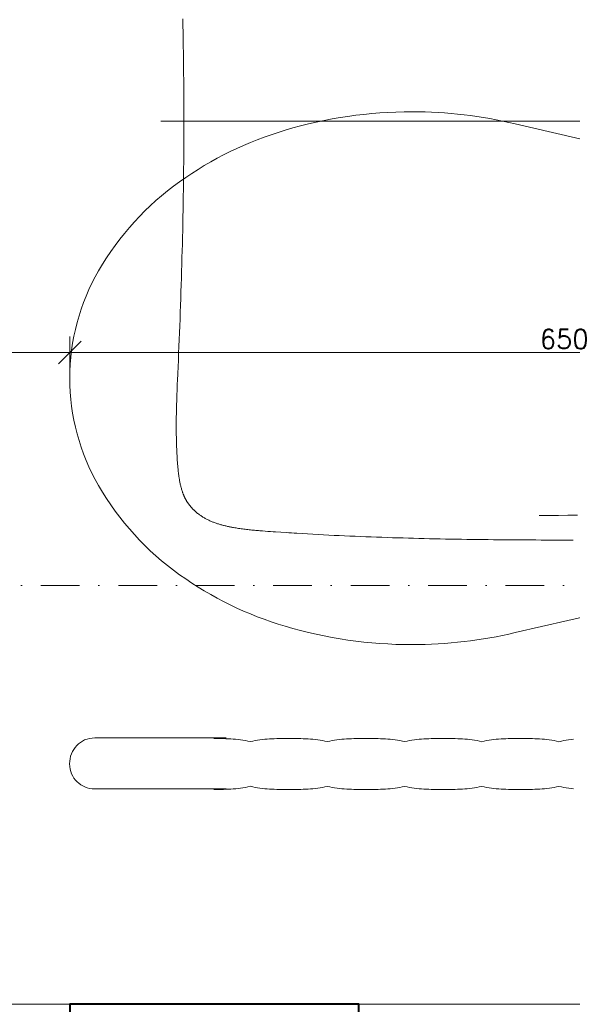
# Model space of a CAD drawing. Header units: millimetres. Extents: x -1893473 to 1546619, y -568027 to 942944.
# Tile 21 of 256: x 151434 to 151797, y -498894 to -498247. Entities that reach past the tile are written whole.
import ezdxf
from ezdxf.enums import TextEntityAlignment as Align

# ---------------------------------------------------------------- set-up
doc = ezdxf.new("R2010")
doc.units = ezdxf.units.MM
doc.header["$LTSCALE"] = 0.2
for name, pattern in [('DASHDOT', [25.4, 12.7, -6.35, 0, -6.35]), ('HIDDEN2', [4.7625, 3.175, -1.5875]), ('STRICHPUNKTX2', [2, 1, -0.5, 0, -0.5])]:
    doc.linetypes.add(name, pattern=pattern)
doc.layers.get('0').update_dxf_attribs({"lineweight": 0})
for name, color, linetype, lineweight in [('!! 0_ Istn-sciany', 7, 'Continuous', 30), ('!! 0_Opis_pom', 9, 'Continuous', 13), ('!! 0_Osie', 1, 'DASHDOT', 13), ('!! 1_OPIS POM NOWE', 140, 'Continuous', 5), ('!! 1_PROJ Sciany', 2, 'Continuous', 40), ('!! 2  nowe sciany - remont', 2, 'Continuous', 35), ('!! 2_wypos-sanitarne', 240, 'Continuous', 9), ('!! wymiary osi', 250, 'Continuous', 9), ('P-Opis nadproża', 150, 'Continuous', 9), ('P-Osie', 1, 'DASHDOT', 18)]:
    doc.layers.add(name, color=color, linetype=linetype, lineweight=lineweight)
doc.layers.add('!! 2_WYBURZENIA DO REMONTU', color=7, linetype='Continuous', lineweight=0, true_color=0x4d4d4d, plot=False)
doc.layers.add('Powierzchnia', color=140, linetype='Continuous', lineweight=5, plot=False)
doc.styles.add('ARIAL', font='tahoma.ttf')
doc.styles.add('TXT', font='simplex.shx')
doc.dimstyles.new('DIM50', dxfattribs={"dimscale": 5, "dimtxt": 2.5, "dimasz": 1.5, "dimexe": 0, "dimexo": 0, "dimgap": 0.5, "dimtad": 1, "dimdec": 4, "dimrnd": 0.5, "dimdsep": 46, "dimtxsty": 'TXT', "dimblk1": 'TICK1', "dimblk2": 'TICK1', "dimsah": 1, "dimcen": 0, "dimse1": 1, "dimse2": 1, "dimclrd": 1, "dimclre": 7, "dimclrt": 9, "dimadec": 0, "dimazin": 0, "dimtfac": 1, "dimtdec": 4, "dimtmove": 2, "dimatfit": 3, "dimldrblk": 'TICK1', "dimfxl": 1, "dimtolj": 1, "dimarcsym": 0})

# ---------------------------------------------------------------- blocks, each defined once
blk = doc.blocks.new('BLOK OSI')
at = {"layer": 'P-Osie'}
blk.add_lwpolyline([(48625.506, -198090.088), (53810.61, -198090.088)], dxfattribs=at)
blk = doc.blocks.new('A$C351F644B')
for p, q in [((-16.707, 35.716), (-13.073, 19.983)), ((16.707, 35.716), (13.073, 19.983))]:
    blk.add_line(p, q)
for centre, radius, start, end in [((0, 50.934), 14.066, 90, 120.1094), ((0, 50.934), 14.066, 59.8906, 90), ((2.349, 46.883), 18.749, 120.1094, 144.46232), ((-2.349, 46.883), 18.749, 35.53768, 59.8906), ((6.059, 44.233), 23.308, 144.46232, 163.51826), ((-6.059, 44.233), 23.308, 16.48174, 35.53768), ((11.917, 42.5), 29.417, 163.51826, 180), ((-11.917, 42.5), 29.417, 0, 16.48174), ((11.917, 42.5), 29.417, 180, 193.33258), ((-11.917, 42.5), 29.417, 346.66742, 0)]:
    blk.add_arc(centre, radius, start, end)
blk = doc.blocks.new('umywalka niep')
for p, q in [((-63.868, -40.078), (-64.022, -40.136)), ((-63.706, -40.036), (-63.868, -40.078)), ((-63.538, -40.01), (-63.706, -40.036)), ((-63.363, -40.001), (-63.538, -40.01)), ((-54.71, -40.001), (-63.363, -40.001)), ((-63.363, -40.001), (-63.363, -40.001)), ((-55.38, -40.041), (-55.541, -40.041)), ((-55.22, -40.042), (-55.38, -40.041)), ((-55.06, -40.044), (-55.22, -40.042)), ((-54.899, -40.046), (-55.06, -40.044)), ((-54.74, -40.051), (-54.899, -40.046)), ((-54.579, -40.057), (-54.74, -40.051)), ((-54.419, -40.066), (-54.579, -40.057)), ((-54.259, -40.076), (-54.419, -40.066)), ((-54.098, -40.09), (-54.259, -40.076)), ((-53.938, -40.106), (-54.098, -40.09)), ((-52.188, -40.09), (-52.346, -40.106)), ((-52.03, -40.077), (-52.188, -40.09)), ((-51.872, -40.066), (-52.03, -40.077)), ((-51.713, -40.058), (-51.872, -40.066)), ((-51.555, -40.052), (-51.713, -40.058)), ((-51.397, -40.047), (-51.555, -40.052)), ((-51.239, -40.044), (-51.397, -40.047)), ((-51.081, -40.043), (-51.239, -40.044)), ((-50.923, -40.042), (-51.081, -40.043)), ((-50.764, -40.041), (-50.923, -40.042)), ((-50.606, -40.042), (-50.764, -40.041)), ((-50.448, -40.041), (-50.606, -40.042)), ((-50.289, -40.042), (-50.448, -40.041)), ((-50.13, -40.043), (-50.289, -40.042)), ((-49.971, -40.045), (-50.13, -40.043)), ((-49.812, -40.047), (-49.971, -40.045)), ((-49.653, -40.052), (-49.812, -40.047)), ((-49.494, -40.058), (-49.653, -40.052)), ((-49.335, -40.066), (-49.494, -40.058)), ((-49.176, -40.077), (-49.335, -40.066)), ((-49.018, -40.09), (-49.176, -40.077)), ((-48.86, -40.106), (-49.018, -40.09)), ((-47.12, -40.091), (-47.279, -40.107)), ((-46.96, -40.077), (-47.12, -40.091)), ((-46.801, -40.067), (-46.96, -40.077)), ((-46.642, -40.058), (-46.801, -40.067)), ((-46.483, -40.052), (-46.642, -40.058)), ((-46.324, -40.048), (-46.483, -40.052)), ((-46.164, -40.045), (-46.324, -40.048)), ((-46.005, -40.043), (-46.164, -40.045)), ((-45.846, -40.043), (-46.005, -40.043)), ((-45.687, -40.042), (-45.846, -40.043)), ((-45.528, -40.043), (-45.687, -40.042)), ((-45.368, -40.042), (-45.528, -40.043)), ((-45.209, -40.043), (-45.368, -40.042)), ((-45.05, -40.043), (-45.209, -40.043)), ((-44.891, -40.045), (-45.05, -40.043)), ((-44.731, -40.048), (-44.891, -40.045)), ((-44.572, -40.052), (-44.731, -40.048)), ((-44.413, -40.058), (-44.572, -40.052)), ((-44.254, -40.067), (-44.413, -40.058)), ((-44.095, -40.077), (-44.254, -40.067)), ((-43.936, -40.091), (-44.095, -40.077)), ((-43.776, -40.107), (-43.936, -40.091)), ((-42.034, -40.091), (-42.192, -40.107)), ((-41.877, -40.077), (-42.034, -40.091)), ((-41.719, -40.067), (-41.877, -40.077)), ((-41.561, -40.059), (-41.719, -40.067)), ((-41.403, -40.053), (-41.561, -40.059)), ((-41.246, -40.048), (-41.403, -40.053)), ((-41.088, -40.046), (-41.246, -40.048)), ((-40.93, -40.044), (-41.088, -40.046)), ((-40.773, -40.043), (-40.93, -40.044)), ((-40.615, -40.043), (-40.773, -40.043)), ((-40.457, -40.043), (-40.615, -40.043)), ((-40.298, -40.043), (-40.457, -40.043)), ((-40.139, -40.043), (-40.298, -40.043)), ((-39.98, -40.044), (-40.139, -40.043)), ((-39.82, -40.046), (-39.98, -40.044)), ((-39.66, -40.048), (-39.82, -40.046)), ((-39.501, -40.053), (-39.66, -40.048)), ((-39.342, -40.059), (-39.501, -40.053)), ((-39.182, -40.067), (-39.342, -40.059)), ((-39.023, -40.078), (-39.182, -40.067)), ((-38.864, -40.091), (-39.023, -40.078)), ((-38.705, -40.107), (-38.864, -40.091)), ((-36.969, -40.091), (-37.127, -40.108)), ((-36.811, -40.078), (-36.969, -40.091)), ((-36.653, -40.068), (-36.811, -40.078)), ((-36.494, -40.059), (-36.653, -40.068)), ((-36.336, -40.053), (-36.494, -40.059)), ((-36.178, -40.049), (-36.336, -40.053)), ((-36.02, -40.046), (-36.178, -40.049)), ((-35.862, -40.045), (-36.02, -40.046)), ((-35.704, -40.044), (-35.862, -40.045)), ((-35.545, -40.044), (-35.704, -40.044)), ((-35.387, -40.044), (-35.545, -40.044)), ((-35.229, -40.044), (-35.387, -40.044)), ((-35.07, -40.044), (-35.229, -40.044)), ((-34.912, -40.045), (-35.07, -40.044)), ((-34.753, -40.046), (-34.912, -40.045)), ((-34.594, -40.049), (-34.753, -40.046)), ((-34.435, -40.053), (-34.594, -40.049)), ((-34.277, -40.059), (-34.435, -40.053)), ((-34.118, -40.068), (-34.277, -40.059)), ((-33.959, -40.078), (-34.118, -40.068)), ((-33.801, -40.092), (-33.959, -40.078)), ((-33.642, -40.108), (-33.801, -40.092)), ((-31.893, -40.092), (-32.052, -40.108)), ((-64.651, -40.625), (-64.743, -40.757)), ((-64.546, -40.503), (-64.651, -40.625)), ((-64.43, -40.393), (-64.546, -40.503)), ((-64.304, -40.294), (-64.43, -40.393)), ((-64.167, -40.208), (-64.304, -40.294)), ((-64.022, -40.136), (-64.167, -40.208)), ((-53.778, -40.126), (-53.938, -40.106)), ((-53.618, -40.149), (-53.778, -40.126)), ((-53.458, -40.177), (-53.618, -40.149)), ((-53.297, -40.208), (-53.458, -40.177)), ((-53.137, -40.244), (-53.297, -40.208)), ((-52.979, -40.208), (-53.137, -40.244)), ((-52.821, -40.177), (-52.979, -40.208)), ((-52.663, -40.149), (-52.821, -40.177)), ((-52.505, -40.126), (-52.663, -40.149)), ((-52.346, -40.106), (-52.505, -40.126)), ((-48.702, -40.126), (-48.86, -40.106)), ((-48.544, -40.15), (-48.702, -40.126)), ((-48.387, -40.177), (-48.544, -40.15)), ((-48.231, -40.209), (-48.387, -40.177)), ((-48.075, -40.245), (-48.231, -40.209)), ((-47.916, -40.209), (-48.075, -40.245)), ((-47.757, -40.177), (-47.916, -40.209)), ((-47.597, -40.15), (-47.757, -40.177)), ((-47.438, -40.127), (-47.597, -40.15)), ((-47.279, -40.107), (-47.438, -40.127)), ((-43.617, -40.127), (-43.776, -40.107)), ((-43.458, -40.15), (-43.617, -40.127)), ((-43.299, -40.177), (-43.458, -40.15)), ((-43.14, -40.209), (-43.299, -40.177)), ((-42.981, -40.246), (-43.14, -40.209)), ((-42.823, -40.209), (-42.981, -40.246)), ((-42.665, -40.178), (-42.823, -40.209)), ((-42.507, -40.15), (-42.665, -40.178)), ((-42.35, -40.127), (-42.507, -40.15)), ((-42.192, -40.107), (-42.35, -40.127)), ((-38.547, -40.127), (-38.705, -40.107)), ((-38.389, -40.151), (-38.547, -40.127)), ((-38.231, -40.178), (-38.389, -40.151)), ((-38.074, -40.21), (-38.231, -40.178)), ((-37.918, -40.247), (-38.074, -40.21)), ((-37.76, -40.21), (-37.918, -40.247)), ((-37.602, -40.178), (-37.76, -40.21)), ((-37.444, -40.151), (-37.602, -40.178)), ((-37.285, -40.127), (-37.444, -40.151)), ((-37.127, -40.108), (-37.285, -40.127)), ((-33.483, -40.128), (-33.642, -40.108)), ((-33.324, -40.151), (-33.483, -40.128)), ((-33.165, -40.179), (-33.324, -40.151)), ((-33.007, -40.211), (-33.165, -40.179)), ((-32.848, -40.247), (-33.007, -40.211)), ((-32.689, -40.211), (-32.848, -40.247)), ((-32.53, -40.179), (-32.689, -40.211)), ((-32.371, -40.151), (-32.53, -40.179)), ((-32.211, -40.128), (-32.371, -40.151)), ((-32.052, -40.108), (-32.211, -40.128)), ((-64.981, -41.367), (-65.003, -41.537)), ((-64.943, -41.204), (-64.981, -41.367)), ((-64.89, -41.047), (-64.943, -41.204)), ((-64.823, -40.898), (-64.89, -41.047)), ((-64.743, -40.757), (-64.823, -40.898)), ((-65.003, -41.537), (-65.01, -41.711)), ((-65.01, -41.711), (-65, -41.884)), ((-65, -41.884), (-64.974, -42.051)), ((-64.974, -42.051), (-64.933, -42.21)), ((-64.933, -42.21), (-64.877, -42.363)), ((-64.877, -42.363), (-64.807, -42.506)), ((-64.807, -42.506), (-64.725, -42.641)), ((-64.725, -42.641), (-64.631, -42.765)), ((-64.631, -42.765), (-64.525, -42.88)), ((-64.525, -42.88), (-64.408, -42.983)), ((-64.408, -42.983), (-64.282, -43.075)), ((-64.282, -43.075), (-64.147, -43.155)), ((-64.147, -43.155), (-64.004, -43.221)), ((-64.004, -43.221), (-63.852, -43.274)), ((-63.852, -43.274), (-63.695, -43.313)), ((-63.695, -43.313), (-63.531, -43.336)), ((-53.933, -43.319), (-54.093, -43.336)), ((-53.774, -43.3), (-53.933, -43.319)), ((-53.615, -43.276), (-53.774, -43.3)), ((-53.456, -43.248), (-53.615, -43.276)), ((-53.297, -43.217), (-53.456, -43.248)), ((-53.138, -43.18), (-53.297, -43.217)), ((-52.979, -43.217), (-53.138, -43.18)), ((-52.821, -43.249), (-52.979, -43.217)), ((-52.663, -43.276), (-52.821, -43.249)), ((-52.505, -43.3), (-52.663, -43.276)), ((-52.346, -43.319), (-52.505, -43.3)), ((-52.188, -43.336), (-52.346, -43.319)), ((-48.86, -43.32), (-49.019, -43.336)), ((-48.702, -43.3), (-48.86, -43.32)), ((-48.543, -43.277), (-48.702, -43.3)), ((-48.384, -43.249), (-48.543, -43.277)), ((-48.226, -43.218), (-48.384, -43.249)), ((-48.067, -43.182), (-48.226, -43.218)), ((-47.908, -43.218), (-48.067, -43.182)), ((-47.749, -43.249), (-47.908, -43.218)), ((-47.59, -43.277), (-47.749, -43.249)), ((-47.432, -43.3), (-47.59, -43.277)), ((-47.273, -43.32), (-47.432, -43.3)), ((-47.114, -43.336), (-47.273, -43.32)), ((-43.782, -43.32), (-43.94, -43.337)), ((-43.623, -43.301), (-43.782, -43.32)), ((-43.464, -43.277), (-43.623, -43.301)), ((-43.306, -43.25), (-43.464, -43.277)), ((-43.147, -43.218), (-43.306, -43.25)), ((-42.988, -43.182), (-43.147, -43.218)), ((-42.83, -43.218), (-42.988, -43.182)), ((-42.672, -43.25), (-42.83, -43.218)), ((-42.514, -43.277), (-42.672, -43.25)), ((-42.356, -43.301), (-42.514, -43.277)), ((-42.197, -43.32), (-42.356, -43.301)), ((-42.039, -43.337), (-42.197, -43.32)), ((-38.715, -43.321), (-38.873, -43.337)), ((-38.557, -43.301), (-38.715, -43.321)), ((-38.398, -43.278), (-38.557, -43.301)), ((-38.24, -43.251), (-38.398, -43.278)), ((-38.082, -43.219), (-38.24, -43.251)), ((-37.924, -43.183), (-38.082, -43.219)), ((-37.764, -43.219), (-37.924, -43.183)), ((-37.604, -43.251), (-37.764, -43.219)), ((-37.445, -43.278), (-37.604, -43.251)), ((-37.285, -43.301), (-37.445, -43.278)), ((-37.126, -43.321), (-37.285, -43.301)), ((-36.966, -43.337), (-37.126, -43.321)), ((-33.637, -43.321), (-33.794, -43.338)), ((-33.479, -43.302), (-33.637, -43.321)), ((-33.321, -43.279), (-33.479, -43.302)), ((-33.163, -43.252), (-33.321, -43.279)), ((-33.006, -43.22), (-33.163, -43.252)), ((-32.848, -43.185), (-33.006, -43.22)), ((-32.687, -43.22), (-32.848, -43.185)), ((-32.526, -43.252), (-32.687, -43.22)), ((-32.366, -43.279), (-32.526, -43.252)), ((-32.205, -43.302), (-32.366, -43.279)), ((-32.045, -43.322), (-32.205, -43.302)), ((-31.884, -43.338), (-32.045, -43.322)), ((-63.531, -43.336), (-54.728, -43.345)), ((-55.367, -43.383), (-55.526, -43.383)), ((-55.207, -43.382), (-55.367, -43.383)), ((-55.048, -43.381), (-55.207, -43.382)), ((-54.889, -43.378), (-55.048, -43.381)), ((-54.73, -43.374), (-54.889, -43.378)), ((-54.57, -43.368), (-54.73, -43.374)), ((-54.411, -43.36), (-54.57, -43.368)), ((-54.252, -43.349), (-54.411, -43.36)), ((-54.093, -43.336), (-54.252, -43.349)), ((-52.03, -43.349), (-52.188, -43.336)), ((-51.872, -43.36), (-52.03, -43.349)), ((-51.713, -43.368), (-51.872, -43.36)), ((-51.555, -43.374), (-51.713, -43.368)), ((-51.397, -43.378), (-51.555, -43.374)), ((-51.239, -43.382), (-51.397, -43.378)), ((-51.081, -43.383), (-51.239, -43.382)), ((-50.922, -43.384), (-51.081, -43.383)), ((-50.764, -43.384), (-50.922, -43.384)), ((-50.606, -43.384), (-50.764, -43.384)), ((-50.447, -43.384), (-50.606, -43.384)), ((-50.289, -43.384), (-50.447, -43.384)), ((-50.13, -43.383), (-50.289, -43.384)), ((-49.971, -43.382), (-50.13, -43.383)), ((-49.812, -43.378), (-49.971, -43.382)), ((-49.654, -43.374), (-49.812, -43.378)), ((-49.495, -43.368), (-49.654, -43.374)), ((-49.336, -43.36), (-49.495, -43.368)), ((-49.177, -43.349), (-49.336, -43.36)), ((-49.019, -43.336), (-49.177, -43.349)), ((-46.956, -43.35), (-47.114, -43.336)), ((-46.797, -43.361), (-46.956, -43.35)), ((-46.638, -43.369), (-46.797, -43.361)), ((-46.48, -43.375), (-46.638, -43.369)), ((-46.321, -43.379), (-46.48, -43.375)), ((-46.162, -43.382), (-46.321, -43.379)), ((-46.003, -43.384), (-46.162, -43.382)), ((-45.845, -43.385), (-46.003, -43.384)), ((-45.686, -43.385), (-45.845, -43.385)), ((-45.528, -43.385), (-45.686, -43.385)), ((-45.369, -43.385), (-45.528, -43.385)), ((-45.21, -43.385), (-45.369, -43.385)), ((-45.051, -43.384), (-45.21, -43.385)), ((-44.893, -43.382), (-45.051, -43.384)), ((-44.734, -43.379), (-44.893, -43.382)), ((-44.575, -43.375), (-44.734, -43.379)), ((-44.417, -43.369), (-44.575, -43.375)), ((-44.258, -43.361), (-44.417, -43.369)), ((-44.099, -43.35), (-44.258, -43.361)), ((-43.94, -43.337), (-44.099, -43.35)), ((-41.881, -43.35), (-42.039, -43.337)), ((-41.723, -43.361), (-41.881, -43.35)), ((-41.564, -43.369), (-41.723, -43.361)), ((-41.406, -43.376), (-41.564, -43.369)), ((-41.248, -43.38), (-41.406, -43.376)), ((-41.09, -43.383), (-41.248, -43.38)), ((-40.932, -43.385), (-41.09, -43.383)), ((-40.773, -43.386), (-40.932, -43.385)), ((-40.615, -43.386), (-40.773, -43.386)), ((-40.457, -43.386), (-40.615, -43.386)), ((-40.299, -43.386), (-40.457, -43.386)), ((-40.14, -43.386), (-40.299, -43.386)), ((-39.982, -43.385), (-40.14, -43.386)), ((-39.824, -43.383), (-39.982, -43.385)), ((-39.665, -43.38), (-39.824, -43.383)), ((-39.507, -43.376), (-39.665, -43.38)), ((-39.348, -43.369), (-39.507, -43.376)), ((-39.19, -43.361), (-39.348, -43.369)), ((-39.032, -43.35), (-39.19, -43.361)), ((-38.873, -43.337), (-39.032, -43.35)), ((-36.807, -43.351), (-36.966, -43.337)), ((-36.647, -43.362), (-36.807, -43.351)), ((-36.487, -43.37), (-36.647, -43.362)), ((-36.328, -43.376), (-36.487, -43.37)), ((-36.168, -43.381), (-36.328, -43.376)), ((-36.009, -43.384), (-36.168, -43.381)), ((-35.849, -43.386), (-36.009, -43.384)), ((-35.69, -43.387), (-35.849, -43.386)), ((-35.53, -43.387), (-35.69, -43.387)), ((-35.371, -43.387), (-35.53, -43.387)), ((-35.213, -43.387), (-35.371, -43.387)), ((-35.056, -43.387), (-35.213, -43.387)), ((-34.898, -43.386), (-35.056, -43.387)), ((-34.74, -43.384), (-34.898, -43.386)), ((-34.583, -43.381), (-34.74, -43.384)), ((-34.425, -43.377), (-34.583, -43.381)), ((-34.267, -43.37), (-34.425, -43.377)), ((-34.109, -43.362), (-34.267, -43.37)), ((-33.952, -43.351), (-34.109, -43.362)), ((-33.794, -43.338), (-33.952, -43.351))]:
    blk.add_line(p, q)
blk = doc.blocks.new('gvb')
at = {"linetype": 'STRICHPUNKTX2', "ltscale": 5}
blk.add_line((130654.969, 14507.746), (130824.969, 14507.746), dxfattribs=at)
blk = doc.blocks.new('A$Cfa5879fe')
at = {"ltscale": 2}
blk.add_lwpolyline([(0, 0.00345), (0.00002, -0.56024)], dxfattribs=at)
for points in [[(-0.25878, -0.28631), (-0.25884, -0.29257), (-0.25891, -0.29884), (-0.25897, -0.30511), (-0.25902, -0.31138)], [(-0.27514, -0.28919), (-0.27514, -0.29268), (-0.27514, -0.29617), (-0.27514, -0.29967), (-0.27513, -0.30316), (-0.27512, -0.30665), (-0.27511, -0.31014), (-0.2751, -0.31364), (-0.27509, -0.31713), (-0.27507, -0.32062), (-0.27505, -0.32412), (-0.27503, -0.32761), (-0.275, -0.3311), (-0.27497, -0.33459), (-0.27494, -0.33809), (-0.27491, -0.34158), (-0.27487, -0.34507), (-0.27483, -0.34857), (-0.27479, -0.35206), (-0.27474, -0.35555), (-0.27469, -0.35904), (-0.27463, -0.36254), (-0.27458, -0.36603), (-0.27452, -0.36952), (-0.27445, -0.37301), (-0.27438, -0.37651), (-0.27431, -0.38), (-0.27423, -0.38349), (-0.27415, -0.38698), (-0.27407, -0.39047), (-0.27398, -0.39397), (-0.27389, -0.39746), (-0.27379, -0.40095), (-0.27368, -0.40444), (-0.27358, -0.40793), (-0.27346, -0.41142), (-0.27335, -0.41491), (-0.27323, -0.41841), (-0.2731, -0.4219), (-0.27297, -0.42539), (-0.27283, -0.42888), (-0.27269, -0.43237), (-0.27254, -0.43586), (-0.27238, -0.43935), (-0.27222, -0.44284), (-0.27206, -0.44632), (-0.27189, -0.44981), (-0.27171, -0.4533), (-0.27152, -0.45679), (-0.27133, -0.46028), (-0.27114, -0.46377), (-0.27093, -0.46725), (-0.27072, -0.47074), (-0.27061, -0.47248), (-0.2705, -0.47423), (-0.27039, -0.47597), (-0.27028, -0.47771), (-0.27005, -0.4812), (-0.26981, -0.48468), (-0.26969, -0.48642), (-0.26956, -0.48817), (-0.26944, -0.48991), (-0.2693, -0.49165), (-0.26917, -0.49339), (-0.2691, -0.49426), (-0.26903, -0.49513), (-0.26895, -0.496), (-0.26888, -0.49687), (-0.2688, -0.49774), (-0.26872, -0.49861), (-0.26863, -0.49948), (-0.26855, -0.50035), (-0.26846, -0.50122), (-0.26836, -0.50208), (-0.26826, -0.50295), (-0.26816, -0.50382), (-0.26806, -0.50469), (-0.26795, -0.50555), (-0.26783, -0.50642), (-0.26772, -0.50728), (-0.26759, -0.50815), (-0.26746, -0.50901), (-0.26733, -0.50988), (-0.26719, -0.51074), (-0.26704, -0.5116), (-0.26689, -0.51246), (-0.26679, -0.51301), (-0.26669, -0.51356), (-0.26659, -0.51411), (-0.26648, -0.51466), (-0.26637, -0.51521), (-0.26625, -0.51576), (-0.26613, -0.51631), (-0.26601, -0.51686), (-0.26589, -0.5174), (-0.26576, -0.51795), (-0.26563, -0.51849), (-0.26549, -0.51904), (-0.26536, -0.51958), (-0.26521, -0.52012), (-0.26506, -0.52066), (-0.26491, -0.5212), (-0.26475, -0.52174), (-0.26459, -0.52228), (-0.26442, -0.52281), (-0.26425, -0.52334), (-0.26407, -0.52388), (-0.26388, -0.52441), (-0.26369, -0.52493), (-0.2635, -0.52546), (-0.26329, -0.52598), (-0.26308, -0.5265), (-0.26287, -0.52702), (-0.26264, -0.52753), (-0.26242, -0.52804), (-0.26218, -0.52855), (-0.26194, -0.52906), (-0.26169, -0.52956), (-0.26143, -0.53006), (-0.26117, -0.53055), (-0.26089, -0.53105), (-0.26062, -0.53154), (-0.26033, -0.53202), (-0.26004, -0.5325), (-0.25974, -0.53298), (-0.25943, -0.53345), (-0.25912, -0.53391), (-0.2588, -0.53437), (-0.25847, -0.53483), (-0.25813, -0.53528), (-0.25779, -0.53573), (-0.25762, -0.53595), (-0.25744, -0.53617), (-0.25726, -0.53638), (-0.25708, -0.5366), (-0.2569, -0.53681), (-0.25672, -0.53703), (-0.25654, -0.53724), (-0.25635, -0.53745), (-0.25616, -0.53766), (-0.25597, -0.53786), (-0.25578, -0.53807), (-0.25558, -0.53827), (-0.25539, -0.53847), (-0.25519, -0.53867), (-0.25499, -0.53887), (-0.25479, -0.53906), (-0.25459, -0.53926), (-0.25439, -0.53945), (-0.25418, -0.53964), (-0.25397, -0.53983), (-0.25376, -0.54002), (-0.25355, -0.5402), (-0.25334, -0.54039), (-0.25313, -0.54057), (-0.25291, -0.54075), (-0.25269, -0.54092), (-0.25248, -0.5411), (-0.25226, -0.54127), (-0.25203, -0.54144), (-0.25181, -0.54161), (-0.25158, -0.54178), (-0.25136, -0.54195), (-0.25113, -0.54211), (-0.2509, -0.54227), (-0.25067, -0.54243), (-0.25044, -0.54258), (-0.2502, -0.54274), (-0.24997, -0.54289), (-0.24973, -0.54304), (-0.24949, -0.54319), (-0.24925, -0.54333), (-0.24901, -0.54348), (-0.24877, -0.54362), (-0.24852, -0.54375), (-0.24828, -0.54389), (-0.24803, -0.54402), (-0.24778, -0.54415), (-0.24753, -0.54428), (-0.24728, -0.54441), (-0.24703, -0.54453), (-0.24678, -0.54465), (-0.24652, -0.54477), (-0.24627, -0.54489), (-0.24601, -0.545), (-0.24575, -0.54511), (-0.24549, -0.54522), (-0.24524, -0.54533), (-0.24497, -0.54543), (-0.24471, -0.54554), (-0.24445, -0.54563), (-0.24419, -0.54573), (-0.24392, -0.54583), (-0.24339, -0.54601), (-0.24286, -0.54619), (-0.24233, -0.54635), (-0.24179, -0.54651), (-0.24125, -0.54667), (-0.24071, -0.54681), (-0.24017, -0.54696), (-0.23962, -0.54709), (-0.23908, -0.54722), (-0.23853, -0.54734), (-0.23798, -0.54746), (-0.23743, -0.54757), (-0.23688, -0.54768), (-0.23633, -0.54779), (-0.23578, -0.54789), (-0.23523, -0.54798), (-0.23467, -0.54807), (-0.23412, -0.54816), (-0.23357, -0.54825), (-0.23301, -0.54833), (-0.23246, -0.54841), (-0.2319, -0.54848), (-0.23135, -0.54855), (-0.23079, -0.54862), (-0.23023, -0.54868), (-0.22967, -0.54875), (-0.22912, -0.5488), (-0.22856, -0.54886), (-0.22744, -0.54897), (-0.22633, -0.54907), (-0.22521, -0.54916), (-0.22409, -0.54924), (-0.22297, -0.54932), (-0.22186, -0.54939), (-0.22074, -0.54946), (-0.21962, -0.54952), (-0.2185, -0.54958), (-0.21738, -0.54964), (-0.21626, -0.54969), (-0.21514, -0.54974), (-0.21402, -0.54978), (-0.2129, -0.54982), (-0.21178, -0.54986), (-0.21066, -0.54989), (-0.20954, -0.54992), (-0.20842, -0.54994), (-0.20729, -0.54996), (-0.20617, -0.54998), (-0.20505, -0.54999), (-0.20393, -0.55), (-0.20281, -0.55001), (-0.20169, -0.55002), (-0.20057, -0.55002), (-0.19945, -0.55002), (-0.19833, -0.55001), (-0.19721, -0.55), (-0.19608, -0.54999), (-0.19496, -0.54998), (-0.19384, -0.54997), (-0.19272, -0.54995), (-0.19048, -0.54991), (-0.18824, -0.54986), (-0.186, -0.5498), (-0.18376, -0.54973), (-0.18152, -0.54966), (-0.17928, -0.54958), (-0.17704, -0.5495), (-0.17479, -0.54941), (-0.17255, -0.54932), (-0.17031, -0.54923), (-0.16584, -0.54903), (-0.16136, -0.54883), (-0.15688, -0.54863), (-0.1524, -0.54844), (-0.14792, -0.54825), (-0.14344, -0.54806), (-0.13896, -0.54788), (-0.13448, -0.54771), (-0.12999, -0.54754), (-0.12551, -0.54737), (-0.12103, -0.54721), (-0.11655, -0.54706), (-0.11207, -0.54691), (-0.10759, -0.54676), (-0.10311, -0.54662), (-0.09862, -0.54649), (-0.09414, -0.54636), (-0.08966, -0.54624), (-0.08518, -0.54612), (-0.0807, -0.54601), (-0.07621, -0.5459), (-0.07173, -0.5458), (-0.06725, -0.5457), (-0.06276, -0.54561), (-0.05828, -0.54553), (-0.0538, -0.54545), (-0.04931, -0.54538), (-0.04483, -0.54531), (-0.04035, -0.54525), (-0.03586, -0.5452), (-0.03138, -0.54515), (-0.0269, -0.54511), (-0.02241, -0.54507), (-0.01793, -0.54504), (-0.01345, -0.54502), (-0.00896, -0.54501), (-0.00448, -0.545), (0.00001, -0.54499), (0.00002, -0.54499)], [(0.06726, -0.5457), (0.06278, -0.54561), (0.05829, -0.54553), (0.05381, -0.54545), (0.04933, -0.54538), (0.04484, -0.54531), (0.04036, -0.54525), (0.03588, -0.5452), (0.03139, -0.54515), (0.02691, -0.54511), (0.02243, -0.54507), (0.01794, -0.54504), (0.01346, -0.54502), (0.00897, -0.54501), (0.00449, -0.545), (0.00001, -0.54499)], [(0.00001, -0.545), (0.00002, -0.545)]]:
    blk.add_lwpolyline(points)
blk = doc.blocks.new('TICK1')
at = {"color": 2}
blk.add_line((-1, -1), (1, 1), dxfattribs=at)
at = {"color": 0}
for p, q in [((0, -1.4), (0, 1.4)), ((0, 0), (-1, 0))]:
    blk.add_line(p, q, dxfattribs=at)
blk = doc.blocks.new('*D1410')
at = {"layer": '!! wymiary osi', "color": 1, "lineweight": -2, "transparency": 16777216}
blk.add_line((280342.16, -504365.58), (279707.16, -504365.58), dxfattribs=at)
at = {"layer": 'DEFPOINTS', "color": 0, "transparency": 16777216}
for p in [(279699.66, -504365.58), (279699.66, -504793.74), (280349.66, -504793.75)]:
    blk.add_point(p, dxfattribs=at)
at = {"layer": '!! wymiary osi', "color": 1, "lineweight": -2, "transparency": 16777216, "xscale": 7.5, "yscale": 7.5, "zscale": 7.5, "rotation": 180}
blk.add_blockref('TICK1', (279699.66, -504365.58), dxfattribs=at)
at = {"layer": '!! wymiary osi', "color": 1, "lineweight": -2, "transparency": 16777216, "xscale": 7.5, "yscale": 7.5, "zscale": 7.5}
blk.add_blockref('TICK1', (280349.66, -504365.58), dxfattribs=at)
at = {"layer": '!! wymiary osi', "color": 9, "transparency": 16777216, "insert": (280024.66, -504356.83), "char_height": 12.5, "attachment_point": 5, "style": 'TXT'}
blk.add_mtext('\\A1;650', dxfattribs=at)
blk = doc.blocks.new('*D1411')
at = {"layer": '!! wymiary osi', "color": 1, "lineweight": -2, "transparency": 16777216}
blk.add_line((279692.16, -504365.58), (278707.16, -504365.58), dxfattribs=at)
at = {"layer": 'DEFPOINTS', "color": 0, "transparency": 16777216}
for p in [(278699.66, -504365.58), (278699.66, -504793.75), (279699.66, -504793.74)]:
    blk.add_point(p, dxfattribs=at)
at = {"layer": '!! wymiary osi', "color": 1, "lineweight": -2, "transparency": 16777216, "xscale": 7.5, "yscale": 7.5, "zscale": 7.5, "rotation": 180}
blk.add_blockref('TICK1', (278699.66, -504365.58), dxfattribs=at)
at = {"layer": '!! wymiary osi', "color": 1, "lineweight": -2, "transparency": 16777216, "xscale": 7.5, "yscale": 7.5, "zscale": 7.5}
blk.add_blockref('TICK1', (279699.66, -504365.58), dxfattribs=at)
at = {"layer": '!! wymiary osi', "color": 9, "transparency": 16777216, "insert": (279199.66, -504356.83), "char_height": 12.5, "attachment_point": 5, "style": 'TXT'}
blk.add_mtext('\\A1;1000', dxfattribs=at)
blk = doc.blocks.new('A$C2EB40A8D')
at = {"layer": '!! 0_ Istn-sciany'}
blk.add_lwpolyline([(-12011.12989, -4832.48603), (-12011.12989, -4492.48603)], dxfattribs=at)
blk.add_lwpolyline([(-12011.12989, -4832.48603), (-12011.12989, -4492.48603)], dxfattribs=at)
at = {"layer": '!! 1_PROJ Sciany'}
blk.add_lwpolyline([(-12201.12989, -4832.48603), (-12011.12989, -4832.48603), (-12011.12989, -4492.48603), (-12201.12989, -4492.48603)], close=True, dxfattribs=at)
at = {"layer": '!! 2  nowe sciany - remont'}
blk.add_lwpolyline([(-12201.12989, -4832.48603), (-12011.12989, -4832.48603), (-12011.12989, -4492.48603), (-12201.12989, -4492.48603)], close=True, dxfattribs=at)
at = {"layer": 'Powierzchnia'}
blk.add_lwpolyline([(-13751.12989, -4492.47941), (-11551.12989, -4492.47941), (-11551.12989, -2307.08795), (-12641.12989, -2307.08795), (-12641.12989, -2122.48623), (-13751.12989, -2122.48623)], close=True, dxfattribs=at)
at = {"layer": '!! 0_Osie', "xscale": 10, "yscale": 10, "zscale": 10}
blk.add_blockref('BLOK OSI', (-516748.24414, 1976683.397), dxfattribs=at)
at = {"layer": '!! 2_WYBURZENIA DO REMONTU', "linetype": 'HIDDEN2', "ltscale": 3, "xscale": 10, "yscale": 10, "zscale": 10, "rotation": 89.99999999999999}
blk.add_blockref('A$C351F644B', (-11551.12989, -4081.25339), dxfattribs=at)
at = {"layer": '!! 2_wypos-sanitarne', "yscale": 10, "zscale": 10}
for name, p, xscale in [('gvb', (1294398.5558, -149569.93448), -10), ('umywalka niep', (-11551.12998, -3917.50842), 10)]:
    blk.add_blockref(name, p, dxfattribs=dict(at, xscale=xscale))
at = {"layer": '!! 2_wypos-sanitarne', "xscale": -1000, "yscale": 1000, "zscale": 1000, "rotation": 270}
blk.add_blockref('A$Cfa5879fe', (-11581.12989, -3912.41409), dxfattribs=at)
at = {"layer": '!! 0_Opis_pom', "ltscale": 0.7, "style": 'ARIAL'}
for tag, p in [('B1,21', (-891.77727, 31796.97458)), ('A1,16', (-13651.31084, 31587.95236)), ('B1,19', (-5798.61305, 31587.22944)), ('B1/17', (-9701.43347, 31565.05244)), ('1,23', (10805.41388, 31565.05244)), ('1,22', (4526.58954, 31507.65132)), ('A1,1', (-16866.13618, 31459.3792)), ('B1,18', (-7791.62894, 31330.08444)), ('B1,20', (-2961.4347, 31167.05787)), ('A1,6', (-19287.17717, 30923.71998)), ('B1,1', (14135.63445, 30913.92963)), ('B1,3', (17346.74696, 30023.81022)), ('B1,4', (29817.71501, 29157.67457)), ('A1,5', (-23454.5385, 28820.77901)), ('A1,2', (-17502.57721, 28602.57524)), ('B1,2D', (2616.16402, 28559.52261)), ('A1,15', (-13651.31084, 28261.46046)), ('B1,4', (29883.58177, 28158.35876)), ('B1,2B', (18801.54781, 27650.12382)), ('B1,2A', (13086.7373, 27376.04393)), ('A1,3', (-16846.27912, 25980.40356)), ('B1,8', (9089.53994, 25356.27639)), ('B1,6', (31915.87888, 23754.79829)), ('A1,4', (-24010.17576, 23559.17399)), ('B1,14', (-11621.32288, 23261.44183)), ('B1,13', (-3080.55208, 22924.09997)), ('B1,5', (29245.49088, 22896.69268)), ('B1,10', (3982.60923, 22874.21277)), ('B1,9', (5634.43488, 22623.92098)), ('B1,2C', (13327.26639, 22378.5328)), ('B1,7', (16398.41175, 22348.28836)), ('B1,11', (5553.20442, 20939.83877)), ('B1,12', (3693.27174, 20628.72148)), ('C1,3', (5969.08376, 16336.01084)), ('C1,2', (11955.93711, 11671.55655)), ('C1,1', (15659.17205, 11415.94196)), ('C1,4', (5140.00888, 9205.5831)), ('C1,5', (5680.4486, 6154.54995)), ('C1,10', (16327.05085, 6080.66085)), ('C1,9', (16526.57171, 3173.45283)), ('C1,6', (6367.37903, 2771.84181)), ('D0,18', (-1981.87701, -110.73158)), ('D0,7', (-13531.42299, -1159.67649)), ('C1,7', (7275.77161, -1303.00991)), ('D0,17', (2064.87671, -1345.69113)), ('D0,3', (-9324.21674, -1442.63631)), ('D0,6', (-17529.61851, -1957.37463)), ('D0,10', (-21369.4432, -2140.60378)), ('D,09', (-12990.08379, -2746.32902)), ('D0,2', (-5516.19514, -3101.87722)), ('D0,16', (2266.73061, -3284.15369)), ('D0,8', (-14357.79539, -3567.69719)), ('D0,5', (-10461.54478, -3629.26575)), ('D0,4', (-8396.53404, -4353.7937)), ('D0,15', (1974.41895, -5205.84774)), ('D0,1', (-5633.49598, -5662.48534)), ('D0,11', (-23334.09291, -6045.78706)), ('D0,12', (-22436.85763, -9302.9678)), ('D0,13', (-22436.85763, -11581.16526)), ('D0,14', (-13645.94445, -11884.57769))]:
    blk.add_attdef(tag, text='', height=119.68, dxfattribs=at).set_placement(p, align=Align.MIDDLE_CENTER)
at = {"layer": '!! 1_OPIS POM NOWE', "style": 'ARIAL'}
for tag, p in [('C1.7A', (7769.3756, 685.765)), ('C1.7C', (7655.80151, -2045.04756)), ('C1.8B', (10935.93068, -2107.41983)), ('C1.8A', (13897.39715, -2120.69016)), ('C1.7B', (8274.43201, -3270.18959)), ('E1.2', (16701.02923, -5331.07351)), ('E1.5E', (21974.23379, -5463.99012)), ('E1.5D', (24989.27391, -5785.36474)), ('E1.1', (8357.81567, -5851.01076)), ('E1.5C', (25222.53959, -6394.64172)), ('E1.5B', (27694.70831, -7009.86571)), ('E1.6', (5279.46063, -8141.28746)), ('E1.5A', (25547.9555, -8495.18994)), ('E1.5G', (23977.19473, -9792.46695)), ('E1.5F', (22414.7084, -9822.66389)), ('E1,4', (13935.69867, -10458.20073)), ('E1.5L', (28030.8296, -11267.7725)), ('E1.3', (5639.18862, -11994.01941)), ('E1.5H', (23988.49716, -12231.38049)), ('E1.5K', (27714.73934, -12977.98364)), ('E1.5I', (22290.68736, -13989.9049)), ('E1.5J', (27095.71534, -16088.17469))]:
    blk.add_attdef(tag, text='', height=119.68, dxfattribs=at).set_placement(p, align=Align.MIDDLE_CENTER)
at = {"layer": '!! wymiary osi'}
for base, p1, p2, picture, middle in [((-13201.12989, -4064.32162), (-12201.12989, -4492.47941), (-13201.12989, -4492.48603), '*D1411', (-12701.12989, -4055.57162)), ((-12201.12989, -4064.32162), (-11551.12989, -4492.48603), (-12201.12989, -4492.47941), '*D1410', (-11876.12989, -4055.57162))]:
    dim = blk.add_linear_dim(base=base, p1=p1, p2=p2, dimstyle='DIM50', dxfattribs=at)
    dim.commit()
    dim.dimension.update_dxf_attribs({"geometry": picture, "text_midpoint": middle, "insert": (-291900.79406, 500301.26018)})

msp = doc.modelspace()

# ---------------------------------------------------------------- block references
at = {"layer": 'P-Opis nadproża', "color": 4}
msp.add_blockref('A$C2EB40A8D', (163667.94092, -494401.63474), dxfattribs=at)

doc.saveas('drawing.dxf')
